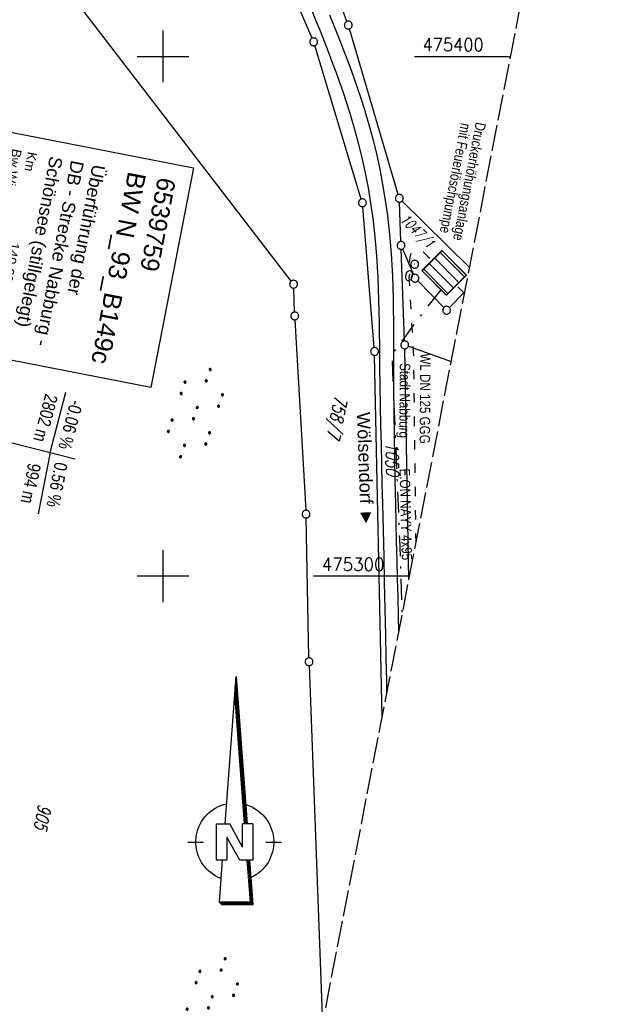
# Model space of a CAD drawing. Extents: x 511826 to 512284, y 474581 to 475544.
# Tile 24 of 29: x 512172 to 512284, y 475218 to 475407. Entities that reach past the tile are written whole.
import ezdxf
from ezdxf.enums import TextEntityAlignment as Align

# ---------------------------------------------------------------- set-up
doc = ezdxf.new("R2010")
doc.units = 0
doc.header["$LTSCALE"] = 10
doc.header["$MEASUREMENT"] = 0
for name, pattern in [('ACAD_ISO03W100', [30, 12, -18]), ('AUSGEZOGEN', [0]), ('LT00', [0]), ('LT08', [0.42, 0.2, -0.1, 0.02, -0.1]), ('LT14', [0.6, 0.5, -0.1])]:
    doc.linetypes.add(name, pattern=pattern)
doc.layers.get('0').update_dxf_attribs({"linetype": 'LT00'})
doc.layers.add('-BLATT_90-RAND', color=7, linetype='LT14', plot=False)
for name, color, linetype in [('-GRA-20O', 20, 'LT00'), ('1401', 7, 'Continuous'), ('BW_TEXT', 20, 'AUSGEZOGEN'), ('DFK_BEBAUUNG', 250, 'LT00'), ('DFK_FLUR_NR', 250, 'LT00'), ('DFK_GZPKT', 250, 'LT00'), ('DFK_KATASTER', 250, 'LT00'), ('DFK_NUTZUNG', 250, 'LT00'), ('ORTSRICHTUNG', 7, 'Continuous'), ('STROM_TEXT', 80, 'Continuous'), ('STROM_UNTER', 80, 'LT08'), ('V90_AFBR_BAB', 250, 'LT00'), ('V90_GEBAUDE', 250, 'LT00'), ('V90_KA_PRUF', 182, 'LT00'), ('V90_RASTER', 250, 'LT00'), ('V90_SCHRAFF', 254, 'LT00'), ('V90_W_UNT_HY', 130, 'LT00'), ('WASSERLTG', 130, 'ACAD_ISO03W100'), ('WASSERLTG_TEXT', 130, 'Continuous')]:
    doc.layers.add(name, color=color, linetype=linetype)
doc.styles.add('Beschrift', font='ARIAL.TTF')
doc.styles.get("Standard").update_dxf_attribs({"font": 'romans.shx'})
doc.styles.add('Versorgungsltg', font='ARIAL.TTF', dxfattribs={"width": 0.8, "height": 2})

# ---------------------------------------------------------------- blocks, each defined once
blk = doc.blocks.new('SYMB1401')
at = {"layer": '1401'}
for p, q in [((-2.1, -28.35), (0, 0)), ((0, 0), (2.15, -28.35)), ((1.9, -28.35), (-0.12, -1.68)), ((1.95, -28.35), (-0.1, -1.34)), ((2, -28.35), (-0.07, -1.01)), ((2.05, -28.35), (-0.05, -0.67)), ((2.1, -28.35), (-0.02, -0.34)), ((1.65, -28.35), (-0.25, -3.35)), ((1.7, -28.35), (-0.22, -3.01)), ((1.75, -28.35), (-0.2, -2.68)), ((1.8, -28.35), (-0.17, -2.34)), ((1.85, -28.35), (-0.15, -2.01)), ((-3.75, -35.35), (-3.75, -28.35)), ((-3.75, -28.35), (-1.2, -28.35)), ((1.25, -32.8), (-1.2, -28.35)), ((1.25, -32.8), (1.25, -28.35)), ((3.25, -28.35), (1.25, -28.35)), ((3.25, -28.35), (3.25, -35.35)), ((-9.25, -31.85), (-6.25, -31.85)), ((0.7, -35.35), (-1.75, -30.9)), ((-1.75, -30.9), (-1.75, -35.35)), ((5.75, -31.85), (8.75, -31.85)), ((-1.75, -35.35), (-3.75, -35.35)), ((-2.65, -35.35), (-3.25, -43.35)), ((3.25, -35.35), (0.7, -35.35)), ((2.75, -43.35), (2.15, -35.35)), ((2.8, -43.4), (2.2, -35.35)), ((3.3, -43.85), (2.65, -35.35)), ((-3.25, -43.35), (2.75, -43.35)), ((-3.2, -43.4), (2.8, -43.4))]:
    blk.add_line(p, q, dxfattribs=at)
for points in [[(-7.74, -32.11), (-7.75, -31.56), (-7.7, -31.01), (-7.62, -30.47), (-7.51, -29.93), (-7.35, -29.4), (-7.15, -28.89), (-6.92, -28.39), (-6.65, -27.91), (-6.34, -27.45), (-6.01, -27.02), (-5.64, -26.61), (-5.24, -26.23), (-4.82, -25.88), (-4.37, -25.56), (-3.9, -25.28), (-3.41, -25.03), (-2.9, -24.81), (-2.38, -24.64), (-1.85, -24.5)], [(1.85, -24.65), (2.37, -24.82), (2.88, -25.03), (3.37, -25.28), (3.85, -25.57), (4.3, -25.88), (4.72, -26.23), (5.12, -26.61), (5.49, -27.02), (5.83, -27.45), (6.13, -27.91), (6.41, -28.39), (6.64, -28.89), (6.84, -29.4), (7, -29.93), (7.12, -30.47), (7.2, -31.01), (7.24, -31.56), (7.25, -32.11)], [(-2.9, -38.85), (-3.41, -38.64), (-3.9, -38.39), (-4.37, -38.1), (-4.81, -37.78), (-5.24, -37.43), (-5.64, -37.05), (-6, -36.64), (-6.34, -36.21), (-6.64, -35.75), (-6.91, -35.27), (-7.15, -34.78), (-7.35, -34.26), (-7.5, -33.74), (-7.62, -33.2), (-7.7, -32.66), (-7.74, -32.11)], [(7.25, -32.11), (7.21, -32.66), (7.13, -33.21), (7.01, -33.74), (6.85, -34.27), (6.65, -34.78), (6.42, -35.28), (6.15, -35.76), (5.84, -36.22), (5.5, -36.66), (5.13, -37.07), (4.74, -37.45), (4.31, -37.8), (3.86, -38.12), (3.39, -38.4), (2.9, -38.65)], [(-3.15, -43.45), (2.85, -43.45), (2.25, -35.35)], [(-3.1, -43.5), (2.9, -43.5), (2.3, -35.35)], [(-3.05, -43.55), (2.95, -43.55), (2.35, -35.35)], [(-3, -43.6), (3, -43.6), (2.4, -35.35)], [(-2.95, -43.65), (3.05, -43.65), (2.45, -35.35)], [(-2.9, -43.7), (3.1, -43.7), (2.5, -35.35)], [(-2.85, -43.75), (3.15, -43.75), (2.55, -35.35)], [(-2.8, -43.8), (3.2, -43.8), (2.6, -35.35)], [(-2.78, -43.82), (3.25, -43.82), (2.62, -35.35)], [(-3.25, -43.35), (-2.75, -43.85), (3.3, -43.85)]]:
    blk.add_lwpolyline(points, dxfattribs=at)
blk = doc.blocks.new('SYMB7010')
at = {"color": 0, "linetype": 'ByBlock'}
for points in [[(-0.031408, 0.499213), (-0.093728, 0.49134), (-0.15457, 0.475719), (-0.212975, 0.452595), (-0.268021, 0.422333), (-0.31884, 0.385411), (-0.36463, 0.342411), (-0.40467, 0.29401), (-0.438329, 0.240973), (-0.465074, 0.184136), (-0.484486, 0.124395), (-0.496256, 0.062692), (-0.5002, 0)], [(-0.5002, 0), (-0.496256, -0.062692), (-0.484486, -0.124395), (-0.465075, -0.184136), (-0.438329, -0.240973), (-0.404671, -0.29401), (-0.36463, -0.342411), (-0.31884, -0.385411), (-0.268021, -0.422333), (-0.212975, -0.452595), (-0.154571, -0.475719), (-0.093728, -0.49134), (-0.031408, -0.499213), (0.031408, -0.499213)], [(0.5002, 0), (0.496256, 0.062692), (0.484485, 0.124395), (0.465074, 0.184136), (0.438329, 0.240973), (0.40467, 0.29401), (0.36463, 0.342411), (0.31884, 0.385411), (0.268021, 0.422333), (0.212975, 0.452595), (0.15457, 0.475719), (0.093728, 0.49134), (0.031408, 0.499213), (-0.031408, 0.499213)], [(0.031408, -0.499213), (0.093728, -0.491341), (0.15457, -0.475719), (0.212975, -0.452595), (0.268021, -0.422333), (0.31884, -0.385411), (0.36463, -0.342411), (0.404671, -0.294011), (0.438329, -0.240974), (0.465075, -0.184136), (0.484486, -0.124395), (0.496256, -0.062692), (0.500201, 0)]]:
    blk.add_lwpolyline(points, dxfattribs=at)
blk = doc.blocks.new('SYMB1121')
at = {"color": 0, "linetype": 'ByBlock'}
blk.add_line((-0.15, 0), (0.15, 0), dxfattribs=at)
for points in [[(-0.5, 0, 0), (-0.49, 0.06, 0), (-0.46, 0.115, 0), (-0.415, 0.165, 0), (-0.355, 0.21, 0), (-0.28, 0.25, 0), (-0.19, 0.275, 0), (-0.1, 0.295, 0), (0, 0.3, 0)], [(0, -0.3, 0), (-0.1, -0.295, 0), (-0.19, -0.275, 0), (-0.28, -0.25, 0), (-0.355, -0.21, 0), (-0.415, -0.165, 0), (-0.46, -0.115, 0), (-0.49, -0.06, 0), (-0.5, 0, 0)], [(0, 0.3, 0), (0.1, 0.295, 0), (0.19, 0.275, 0), (0.28, 0.25, 0), (0.355, 0.21, 0), (0.415, 0.165, 0), (0.46, 0.115, 0), (0.49, 0.06, 0), (0.5, 0, 0)], [(0.5, 0, 0), (0.49, -0.06, 0), (0.46, -0.115, 0), (0.415, -0.165, 0), (0.355, -0.21, 0), (0.28, -0.25, 0), (0.19, -0.275, 0), (0.1, -0.295, 0), (0, -0.3, 0)]]:
    blk.add_polyline3d(points, dxfattribs=at)
blk = doc.blocks.new('SYMB0003')
at = {"color": 0, "linetype": 'ByBlock'}
for p, q in [((-0.015712, 0), (0.010166, 0.012015)), ((0, -0.021257), (-0.015712, 0)), ((0.010166, 0.012015), (0, -0.021257))]:
    blk.add_line(p, q, dxfattribs=at)
for points in [[(-0.031395, 0.499013), (-0.093691, 0.491144), (-0.154509, 0.475528), (-0.21289, 0.452414), (-0.267913, 0.422164), (-0.318712, 0.385257), (-0.364484, 0.342274), (-0.404509, 0.293893), (-0.438154, 0.240877), (-0.464888, 0.184062), (-0.484292, 0.124345), (-0.496058, 0.062667), (-0.5, 0)], [(-0.5, 0), (-0.496058, -0.062667), (-0.484292, -0.124345), (-0.464888, -0.184062), (-0.438154, -0.240877), (-0.404509, -0.293893), (-0.364485, -0.342274), (-0.318712, -0.385257), (-0.267914, -0.422164), (-0.21289, -0.452414), (-0.154509, -0.475529), (-0.093691, -0.491144), (-0.031395, -0.499014), (0.031395, -0.499014)], [(0.5, 0), (0.496057, 0.062667), (0.484292, 0.124345), (0.464888, 0.184062), (0.438153, 0.240877), (0.404509, 0.293893), (0.364484, 0.342274), (0.318712, 0.385257), (0.267913, 0.422164), (0.21289, 0.452414), (0.154509, 0.475528), (0.093691, 0.491144), (0.031395, 0.499013), (-0.031395, 0.499013)], [(0.031395, -0.499014), (0.093691, -0.491144), (0.154509, -0.475529), (0.21289, -0.452414), (0.267914, -0.422164), (0.318712, -0.385257), (0.364485, -0.342274), (0.404509, -0.293893), (0.438154, -0.240877), (0.464889, -0.184062), (0.484292, -0.124345), (0.496058, -0.062667), (0.5, 0)]]:
    blk.add_lwpolyline(points, dxfattribs=at)
blk = doc.blocks.new('SYMB7110')
at = {"color": 0, "linetype": 'ByBlock'}
for p, q in [((-0.515, 0.392919), (-0.515, 0.367081)), ((-0.51, 0.362895), (-0.51, 0.397105)), ((-0.505, 0.399164), (-0.505, 0.360836)), ((-0.5, 0.360204), (-0.5, 0.399796)), ((-0.495, 0.399164), (-0.495, 0.360836)), ((-0.49, 0.362895), (-0.49, 0.397105)), ((-0.485, 0.392919), (-0.485, 0.367081)), ((-0.48, 0.379874), (-0.48, 0.380145)), ((-0.285, 0.392919), (-0.285, 0.367081)), ((-0.28, 0.362895), (-0.28, 0.397105)), ((-0.275, 0.399164), (-0.275, 0.360836)), ((-0.27, 0.360204), (-0.27, 0.399796)), ((-0.265, 0.399164), (-0.265, 0.360836)), ((-0.26, 0.362895), (-0.26, 0.397105)), ((-0.255, 0.392919), (-0.255, 0.367081)), ((-0.25, 0.379874), (-0.25, 0.380146)), ((0.255, 0.392919), (0.255, 0.367081)), ((0.26, 0.362895), (0.26, 0.397105)), ((0.265, 0.399164), (0.265, 0.360836)), ((0.27, 0.360204), (0.27, 0.399796)), ((0.275, 0.399164), (0.275, 0.360836)), ((0.28, 0.362895), (0.28, 0.397105)), ((0.285, 0.392919), (0.285, 0.367081)), ((0.29, 0.379874), (0.29, 0.380145)), ((0.485, 0.392919), (0.485, 0.367081)), ((0.49, 0.362895), (0.49, 0.397105)), ((0.495, 0.399164), (0.495, 0.360836)), ((0.5, 0.360204), (0.5, 0.399796)), ((0.505, 0.399164), (0.505, 0.360836)), ((0.51, 0.362895), (0.51, 0.397105)), ((0.515, 0.392919), (0.515, 0.367081)), ((0.52, 0.379874), (0.52, 0.380146)), ((-0.9, 0.012919), (-0.9, -0.012919)), ((-0.895, -0.017106), (-0.895, 0.017105)), ((-0.89, 0.019164), (-0.89, -0.019164)), ((-0.885, -0.019797), (-0.885, 0.019796)), ((-0.88, 0.019164), (-0.88, -0.019164)), ((-0.875, -0.017106), (-0.875, 0.017105)), ((-0.87, 0.012919), (-0.87, -0.012919)), ((-0.865, -0.000126), (-0.865, 0.000145)), ((-0.67, 0.012919), (-0.67, -0.012919)), ((-0.665, -0.017106), (-0.665, 0.017105)), ((-0.66, 0.019164), (-0.66, -0.019164)), ((-0.655, -0.019797), (-0.655, 0.019796)), ((-0.65, 0.019164), (-0.65, -0.019164)), ((-0.645, -0.017106), (-0.645, 0.017105)), ((-0.64, 0.012919), (-0.64, -0.012919)), ((-0.635, -0.000126), (-0.635, 0.000145)), ((-0.13, 0.012919), (-0.13, -0.012919)), ((-0.125, -0.017105), (-0.125, 0.017105)), ((-0.12, 0.019164), (-0.12, -0.019164)), ((-0.115, -0.019796), (-0.115, 0.019796)), ((-0.11, 0.019164), (-0.11, -0.019164)), ((-0.105, -0.017105), (-0.105, 0.017105)), ((-0.1, 0.012919), (-0.1, -0.012919)), ((-0.095, -0.000126), (-0.095, 0.000146)), ((0.1, 0.012919), (0.1, -0.012919)), ((0.105, -0.017105), (0.105, 0.017105)), ((0.11, 0.019164), (0.11, -0.019164)), ((0.115, -0.019796), (0.115, 0.019796)), ((0.12, 0.019164), (0.12, -0.019164)), ((0.125, -0.017105), (0.125, 0.017105)), ((0.13, 0.012919), (0.13, -0.012919)), ((0.135, -0.000126), (0.135, 0.000146)), ((0.64, 0.012919), (0.64, -0.012919)), ((0.645, -0.017105), (0.645, 0.017105)), ((0.65, 0.019164), (0.65, -0.019164)), ((0.655, -0.019796), (0.655, 0.019796)), ((0.66, 0.019164), (0.66, -0.019164)), ((0.665, -0.017105), (0.665, 0.017105)), ((0.67, 0.012919), (0.67, -0.012919)), ((0.675, -0.000126), (0.675, 0.000146)), ((0.87, 0.012919), (0.87, -0.012919)), ((0.875, -0.017105), (0.875, 0.017105)), ((0.88, 0.019164), (0.88, -0.019164)), ((0.885, -0.019796), (0.885, 0.019796)), ((0.89, 0.019164), (0.89, -0.019164)), ((0.895, -0.017105), (0.895, 0.017105)), ((0.9, 0.012919), (0.9, -0.012919)), ((0.905, -0.000126), (0.905, 0.000146)), ((-0.515, -0.367081), (-0.515, -0.392919)), ((-0.51, -0.397105), (-0.51, -0.362895)), ((-0.505, -0.360836), (-0.505, -0.399164)), ((-0.5, -0.399796), (-0.5, -0.360204)), ((-0.495, -0.360836), (-0.495, -0.399164)), ((-0.49, -0.397106), (-0.49, -0.362895)), ((-0.485, -0.367081), (-0.485, -0.392919)), ((-0.285, -0.367081), (-0.285, -0.392919)), ((-0.28, -0.397105), (-0.28, -0.362895)), ((-0.275, -0.360836), (-0.275, -0.399164)), ((-0.27, -0.399796), (-0.27, -0.360204)), ((-0.265, -0.360836), (-0.265, -0.399164)), ((-0.26, -0.397105), (-0.26, -0.362895)), ((-0.255, -0.367081), (-0.255, -0.392919)), ((0.255, -0.367081), (0.255, -0.392919)), ((0.26, -0.397105), (0.26, -0.362895)), ((0.265, -0.360836), (0.265, -0.399164)), ((0.27, -0.399796), (0.27, -0.360204)), ((0.275, -0.360836), (0.275, -0.399164)), ((0.28, -0.397105), (0.28, -0.362895)), ((0.285, -0.367081), (0.285, -0.392919)), ((0.485, -0.367081), (0.485, -0.392919)), ((0.49, -0.397105), (0.49, -0.362895)), ((0.495, -0.360836), (0.495, -0.399164)), ((0.5, -0.399796), (0.5, -0.360204)), ((0.505, -0.360836), (0.505, -0.399164)), ((0.51, -0.397105), (0.51, -0.362895)), ((0.515, -0.367081), (0.515, -0.392919)), ((-0.48, -0.380126), (-0.48, -0.379855)), ((-0.25, -0.380126), (-0.25, -0.379855)), ((0.29, -0.380126), (0.29, -0.379855)), ((0.52, -0.380126), (0.52, -0.379855))]:
    blk.add_line(p, q, dxfattribs=at)
for points in [[(-0.48, 0.38), (-0.481981, 0.388678), (-0.48753, 0.395637), (-0.49555, 0.399499), (-0.50445, 0.399499), (-0.51247, 0.395637), (-0.518019, 0.388678), (-0.52, 0.38), (-0.518019, 0.371322), (-0.51247, 0.364363), (-0.50445, 0.360501), (-0.49555, 0.360501), (-0.48753, 0.364363), (-0.481981, 0.371322), (-0.48, 0.38)], [(-0.25, 0.38), (-0.251981, 0.388678), (-0.25753, 0.395637), (-0.26555, 0.399499), (-0.27445, 0.399499), (-0.28247, 0.395637), (-0.288019, 0.388678), (-0.29, 0.38), (-0.288019, 0.371322), (-0.28247, 0.364363), (-0.27445, 0.360501), (-0.26555, 0.360501), (-0.25753, 0.364363), (-0.251981, 0.371322), (-0.25, 0.38)], [(0.29, 0.38), (0.288019, 0.388678), (0.28247, 0.395637), (0.27445, 0.399499), (0.26555, 0.399499), (0.25753, 0.395637), (0.251981, 0.388678), (0.25, 0.38), (0.251981, 0.371322), (0.25753, 0.364363), (0.26555, 0.360501), (0.27445, 0.360501), (0.28247, 0.364363), (0.288019, 0.371322), (0.29, 0.38)], [(0.52, 0.38), (0.518019, 0.388678), (0.51247, 0.395637), (0.50445, 0.399499), (0.495549, 0.399499), (0.48753, 0.395637), (0.481981, 0.388678), (0.48, 0.38), (0.481981, 0.371322), (0.48753, 0.364363), (0.495549, 0.360501), (0.50445, 0.360501), (0.51247, 0.364363), (0.518019, 0.371322), (0.52, 0.38)], [(-0.865, 0), (-0.866981, 0.008678), (-0.87253, 0.015637), (-0.88055, 0.019498), (-0.88945, 0.019498), (-0.89747, 0.015637), (-0.903019, 0.008678), (-0.905, 0)], [(-0.905, 0), (-0.903019, -0.008678), (-0.89747, -0.015637), (-0.88945, -0.019499), (-0.88055, -0.019499), (-0.87253, -0.015637), (-0.866981, -0.008678), (-0.865, 0)], [(-0.635, 0), (-0.636981, 0.008678), (-0.64253, 0.015637), (-0.65055, 0.019498), (-0.65945, 0.019498), (-0.66747, 0.015637), (-0.673019, 0.008678), (-0.675, 0)], [(-0.675, 0), (-0.673019, -0.008678), (-0.66747, -0.015637), (-0.65945, -0.019499), (-0.65055, -0.019499), (-0.64253, -0.015637), (-0.636981, -0.008678), (-0.635, 0)], [(-0.095, 0), (-0.096981, 0.008678), (-0.10253, 0.015637), (-0.11055, 0.019499), (-0.11945, 0.019499), (-0.12747, 0.015637), (-0.133019, 0.008678), (-0.135, 0)], [(-0.135, 0), (-0.133019, -0.008678), (-0.12747, -0.015637), (-0.11945, -0.019499), (-0.11055, -0.019499), (-0.10253, -0.015637), (-0.096981, -0.008678), (-0.095, 0)], [(0.135, 0), (0.133019, 0.008678), (0.12747, 0.015637), (0.11945, 0.019499), (0.11055, 0.019499), (0.10253, 0.015637), (0.096981, 0.008678), (0.095, 0)], [(0.095, 0), (0.096981, -0.008678), (0.10253, -0.015637), (0.11055, -0.019499), (0.11945, -0.019499), (0.12747, -0.015637), (0.133019, -0.008678), (0.135, 0)], [(0.675, 0), (0.673019, 0.008678), (0.66747, 0.015637), (0.65945, 0.019499), (0.65055, 0.019499), (0.64253, 0.015637), (0.636981, 0.008678), (0.635, 0)], [(0.635, 0), (0.636981, -0.008678), (0.64253, -0.015637), (0.65055, -0.019499), (0.65945, -0.019499), (0.66747, -0.015637), (0.673019, -0.008678), (0.675, 0)], [(0.905, 0), (0.903019, 0.008678), (0.89747, 0.015637), (0.88945, 0.019499), (0.88055, 0.019499), (0.87253, 0.015637), (0.866981, 0.008678), (0.865, 0)], [(0.865, 0), (0.866981, -0.008678), (0.87253, -0.015637), (0.88055, -0.019499), (0.88945, -0.019499), (0.89747, -0.015637), (0.903019, -0.008678), (0.905, 0)], [(-0.48, -0.38), (-0.481981, -0.371322), (-0.48753, -0.364363), (-0.49555, -0.360501), (-0.50445, -0.360501), (-0.51247, -0.364363), (-0.518019, -0.371322), (-0.52, -0.38), (-0.518019, -0.388678), (-0.51247, -0.395637), (-0.50445, -0.399499), (-0.49555, -0.399499), (-0.48753, -0.395637), (-0.481981, -0.388678), (-0.48, -0.38)], [(-0.25, -0.38), (-0.251981, -0.371322), (-0.25753, -0.364363), (-0.26555, -0.360501), (-0.27445, -0.360501), (-0.28247, -0.364363), (-0.288019, -0.371322), (-0.29, -0.38), (-0.288019, -0.388678), (-0.28247, -0.395637), (-0.27445, -0.399499), (-0.26555, -0.399499), (-0.25753, -0.395637), (-0.251981, -0.388678), (-0.25, -0.38)], [(0.29, -0.38), (0.288019, -0.371322), (0.28247, -0.364363), (0.27445, -0.360501), (0.26555, -0.360501), (0.25753, -0.364363), (0.251981, -0.371322), (0.25, -0.38), (0.251981, -0.388678), (0.25753, -0.395637), (0.26555, -0.399499), (0.27445, -0.399499), (0.28247, -0.395637), (0.288019, -0.388678), (0.29, -0.38)], [(0.52, -0.38), (0.518019, -0.371322), (0.51247, -0.364363), (0.50445, -0.360501), (0.495549, -0.360501), (0.48753, -0.364363), (0.481981, -0.371322), (0.48, -0.38), (0.481981, -0.388678), (0.48753, -0.395637), (0.495549, -0.399499), (0.50445, -0.399499), (0.51247, -0.395637), (0.518019, -0.388678), (0.52, -0.38)]]:
    blk.add_lwpolyline(points, dxfattribs=at)

msp = doc.modelspace()

# ---------------------------------------------------------------- linework, layer by layer
at = {"layer": '-GRA-20O'}
for q in [(512181.3, 475335.4), (512175.98, 475311.99)]:
    msp.add_line((512178.28, 475323.79), q, dxfattribs=at)
at = {"layer": 'DFK_BEBAUUNG'}
msp.add_polyline3d([(512249.86, 475358.75, 0), (512253.69, 475362.57, 0), (512258.38, 475357.88, 0), (512254.53, 475354.04, 0), (512249.86, 475358.75, 0)], dxfattribs=at)
at = {"layer": 'DFK_KATASTER'}
for p, q in [((512235.38, 475406.72), (512221.06, 475446.23)), ((512228.69, 475403.48), (512212.15, 475442.15)), ((512224.65, 475356.75), (512168.16, 475430.26)), ((512245.24, 475373.41), (512235.85, 475405.29)), ((512238.14, 475372.54), (512229.2, 475402.07)), ((512240.63, 475343.97), (512238.42, 475371.07)), ((512245.76, 475364.38), (512245.48, 475371.94)), ((512245.98, 475372.16), (512258.96, 475359.37)), ((512246.08, 475362.94), (512248.17, 475358.01)), ((512246.47, 475345.24), (512245.82, 475362.88)), ((512225.31, 475350.81), (512225.14, 475355.41)), ((512248.99, 475356.79), (512254.02, 475351.69)), ((512255.08, 475351.69), (512258.06, 475354.72)), ((512225.38, 475349.31), (512227.47, 475312.68)), ((512247.21, 475344.24), (512255.45, 475341.29)), ((512242.14, 475272.79), (512240.71, 475342.47)), ((512247.29, 475299.3), (512246.51, 475343.74)), ((512228.08, 475284.27), (512227.53, 475311.18)), ((512228.13, 475282.77), (512230.65, 475213.65))]:
    msp.add_line(p, q, dxfattribs=at)
at = {"layer": 'STROM_UNTER', "ltscale": 2, "flags": 128}
msp.add_lwpolyline([(512253.43, 475355.05), (512249.44, 475350), (512244.02, 475342.63), (512245.48, 475307.11), (512245.96, 475292.22)], dxfattribs=at)
at = {"layer": 'V90_AFBR_BAB'}
for points in [[(512228.62, 475408.79), (512229.41, 475406.84), (512230.2, 475404.88), (512230.98, 475402.92), (512231.75, 475400.96), (512232.5, 475398.99), (512233.24, 475397.02), (512233.95, 475395.04), (512234.64, 475393.05), (512235.31, 475391.05), (512235.94, 475389.04), (512236.77, 475386.2), (512237.54, 475383.35), (512238.24, 475380.48), (512238.87, 475377.59), (512239.43, 475374.69), (512239.92, 475371.77), (512240.34, 475368.85), (512240.69, 475365.92), (512240.9, 475363.79), (512241.07, 475361.65), (512241.21, 475359.52), (512241.32, 475357.38), (512241.41, 475355.25), (512241.48, 475353.11), (512241.53, 475350.97), (512241.57, 475348.82), (512241.6, 475346.68), (512241.62, 475344.54), (512241.65, 475342.4), (512241.67, 475340.26), (512241.72, 475336.49), (512241.78, 475332.73), (512241.85, 475328.97), (512241.93, 475325.21), (512242.02, 475321.45), (512242.11, 475317.69), (512242.2, 475313.93), (512242.32, 475308.87), (512242.45, 475303.8), (512242.56, 475298.74), (512242.68, 475293.68), (512242.79, 475288.61), (512242.87, 475284.25), (512242.96, 475279.88), (512243.01, 475277.26)], [(512232, 475408.01), (512232.8, 475406.03), (512233.6, 475404.04), (512234.38, 475402.04), (512235.16, 475400.05), (512235.91, 475398.04), (512236.65, 475396.03), (512237.36, 475394.01), (512238.04, 475391.98), (512238.69, 475389.94), (512239.55, 475387.05), (512240.33, 475384.14), (512241.04, 475381.22), (512241.69, 475378.27), (512242.25, 475375.32), (512242.75, 475372.34), (512243.17, 475369.36), (512243.51, 475366.38), (512243.71, 475364.22), (512243.87, 475362.05), (512244.01, 475359.89), (512244.11, 475357.72), (512244.19, 475355.56), (512244.24, 475353.39), (512244.28, 475351.22), (512244.31, 475349.05), (512244.32, 475346.88), (512244.33, 475344.71), (512244.33, 475342.53), (512244.34, 475340.36), (512244.36, 475335.95), (512244.4, 475331.53), (512244.46, 475327.12), (512244.53, 475322.71), (512244.61, 475318.3), (512244.7, 475313.89), (512244.78, 475310.3), (512244.87, 475306.7), (512244.96, 475303.1), (512245.06, 475299.5), (512245.15, 475295.9), (512245.24, 475292.3), (512245.32, 475289.16)]]:
    msp.add_lwpolyline(points, dxfattribs=at)
at = {"layer": 'V90_GEBAUDE'}
msp.add_lwpolyline([(512258.32, 475357.91), (512253.6, 475362.67), (512249.77, 475358.77), (512254.44, 475354.06), (512258.32, 475357.91)], dxfattribs=at)
at = {"layer": 'V90_RASTER'}
for p, q in [((512200, 475395), (512200, 475405)), ((512195, 475400), (512205, 475400)), ((512248.35, 475400), (512266.85, 475400)), ((512200, 475295), (512200, 475305)), ((512205, 475300), (512195, 475300)), ((512247.43, 475300), (512228.93, 475300))]:
    msp.add_line(p, q, dxfattribs=at)
at = {"layer": 'V90_SCHRAFF'}
for p, q in [((512252.21, 475361.25), (512256.92, 475356.52)), ((512257.98, 475357.57), (512253.26, 475362.32)), ((512250.11, 475359.12), (512254.79, 475354.4)), ((512255.85, 475355.46), (512251.16, 475360.19))]:
    msp.add_line(p, q, dxfattribs=at)
at = {"layer": 'WASSERLTG', "ltscale": 0.015, "flags": 128}
for points in [[(512248.67, 475306.38), (512248.24, 475342.35), (512247.33, 475357.8), (512247.36, 475360.18), (512247.58, 475361.68), (512247.74, 475362.18), (512248.07, 475362.62), (512248.9, 475362.83), (512249.84, 475362.59), (512250.93, 475361.52), (512251.78, 475360.67)], [(512248.67, 475306.38), (512248.24, 475342.35), (512247.33, 475357.8), (512247.36, 475360.18), (512247.58, 475361.68), (512247.74, 475362.18), (512248.07, 475362.62), (512248.9, 475362.83), (512249.84, 475362.59), (512250.93, 475361.52), (512251.78, 475360.67)], [(512257.99, 475354.38), (512256.38, 475355.99)], [(512257.99, 475354.38), (512256.38, 475355.99)]]:
    msp.add_lwpolyline(points, dxfattribs=at)

# ---------------------------------------------------------------- block references
at = {"layer": '1401'}
msp.add_blockref('SYMB1401', (512214.05, 475280.68), dxfattribs=at)
at = {"layer": 'DFK_GZPKT', "xscale": 1.499999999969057, "yscale": 1.5, "zscale": 1.5, "rotation": 251.2881100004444}
for p in [(512235.64, 475406.01), (512228.98, 475402.79), (512238.36, 475371.82), (512245.45, 475372.69), (512245.79, 475363.63), (512248.46, 475357.32), (512225.11, 475356.16), (512254.55, 475351.16), (512225.34, 475350.06), (512240.69, 475343.22), (512246.5, 475344.49), (512227.51, 475311.93), (512228.1, 475283.52)]:
    msp.add_blockref('SYMB7010', p, dxfattribs=at)
at = {"layer": 'DFK_NUTZUNG', "yscale": 10, "zscale": 10, "rotation": 251.28826}
for p, xscale in [((512206.23, 475331.36), 9.99999999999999), ((512209.1, 475218.01), 10)]:
    msp.add_blockref('SYMB7110', p, dxfattribs=dict(at, xscale=xscale))
at = {"layer": 'V90_KA_PRUF', "xscale": 1.500000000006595, "yscale": 1.500000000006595, "zscale": 1.5, "rotation": 259.0065042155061}
msp.add_blockref('SYMB0003', (512248.41, 475360.01), dxfattribs=at)
at = {"layer": 'V90_W_UNT_HY', "xscale": 1.999999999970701, "yscale": 1.999999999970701, "zscale": 2, "rotation": 259.0065042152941}
msp.add_blockref('SYMB1121', (512247.33, 475357.8), dxfattribs=at)

# ---------------------------------------------------------------- texts
at = {"layer": '-GRA-20O', "style": 'Beschrift', "width": 0.8}
for s, rotation, p in [(' 2802 m', 255.4075, (512177.58, 475335.97)), ('  -0.06 %', 255.4075, (512182.63, 475335.56)), (' 994 m', 258.9797, (512174.24, 475322.63)), ('  0.56 %', 258.9797, (512179.52, 475323.59))]:
    msp.add_text(s, height=2.5, rotation=rotation, dxfattribs=at).set_placement(p)
at = {"layer": 'DFK_FLUR_NR', "oblique": 13.754, "width": 0.75}
for s, height, rotation, p in [('1047/1', 2, 315.1947, (512245.45, 475368.47)), ('758/7', 2.5, 259.0065, (512233.09, 475334.86)), ('1050', 2.5, -88.9518, (512242.8, 475325.75)), ('905', 2.5, 259.0065, (512176.11, 475256.24))]:
    msp.add_text(s, height=height, rotation=rotation, dxfattribs=at).set_placement(p)
at = {"layer": 'ORTSRICHTUNG', "insert": (512237.62, 475320.48), "char_height": 2.5, "width": 24.4216, "attachment_point": 8, "rotation": 272, "style": 'Beschrift'}
msp.add_mtext('Wölsendorf ►', dxfattribs=at)
at = {"layer": 'STROM_TEXT', "style": 'Versorgungsltg', "width": 0.8}
msp.add_text('E.ON NAYY 4x95', height=2, rotation=271.4215, dxfattribs=at).set_placement((512245.71, 475311.86), align=Align.CENTER)
at = {"layer": 'V90_RASTER'}
for s, width, p in [(' 475400', 0.915, (512248.35, 475401)), (' 475300', 0.938, (512228.93, 475301))]:
    msp.add_text(s, height=2.5, rotation=359.9989, dxfattribs=dict(at, width=width)).set_placement(p)
at = {"layer": 'WASSERLTG_TEXT', "style": 'Versorgungsltg', "width": 0.8}
for s, rotation, p in [('mit Feuerlöschpumpe', 259.0065, (512255.27, 475376.72)), ('mit Feuerlöschpumpe', 259.0065, (512255.27, 475376.72)), ('Druckerhöhungsanlage', 259.0065, (512257.98, 475376.1)), ('Druckerhöhungsanlage', 259.0065, (512257.98, 475376.1)), ('Stadt Nabburg', 269.5657, (512245.5, 475333.78)), ('Stadt Nabburg', 269.5657, (512245.5, 475333.78)), ('WL DN 125 GGG', 269.5657, (512249.41, 475334.17)), ('WL DN 125 GGG', 269.5657, (512249.41, 475334.17))]:
    msp.add_text(s, height=2, rotation=rotation, dxfattribs=at).set_placement(p, align=Align.CENTER)

# ---------------------------------------------------------------- next in the draw order: texts
at = {"layer": 'BW_TEXT', "insert": (512202.49, 475376.22), "char_height": 2, "width": 37.5546, "attachment_point": 1, "rotation": 259.0065, "style": 'Beschrift', "bg_fill": 2}
msp.add_mtext('{\\Funir_o|c0;\\H1.75x;6539759}\\P{\\H1.75x;BW N_93_B149c\\W0.8;\\P\\H0.3714x;\\W1;\\P\\H1.924x;Überführung der        DB - Strecke Nabburg - Schönsee (stillgelegt)\\P\\H0.1999x;\\P\\H3.602x;Km                    149,625   \\PBw.Wi.              134.80 gon\\PL.W.                  2 x 16.61 m\\PBr. zw. d. Gel.   5.70 m\\PL.H.                   4.76 m}', dxfattribs=at)

# ---------------------------------------------------------------- next in the draw order: linework, layer by layer
at = {"layer": '-BLATT_90-RAND'}
msp.add_lwpolyline([(512002.38, 475543.56), (511825.98, 474635.53), (512107.72, 474580.8), (512284.11, 475488.83), (512002.38, 475543.56)], dxfattribs=at)
at = {"layer": '-GRA-20O', "flags": 128}
msp.add_lwpolyline([(512133.59, 475371.43), (512153.27, 475366.43), (512144.61, 475332.34), (512183.13, 475322.55)], dxfattribs=at)
at = {"layer": 'BW_TEXT'}
msp.add_lwpolyline([(512205.89, 475378.57), (512197.67, 475336.29), (512151.95, 475345.18), (512160.16, 475387.45)], close=True, dxfattribs=at)

doc.saveas('drawing.dxf')
